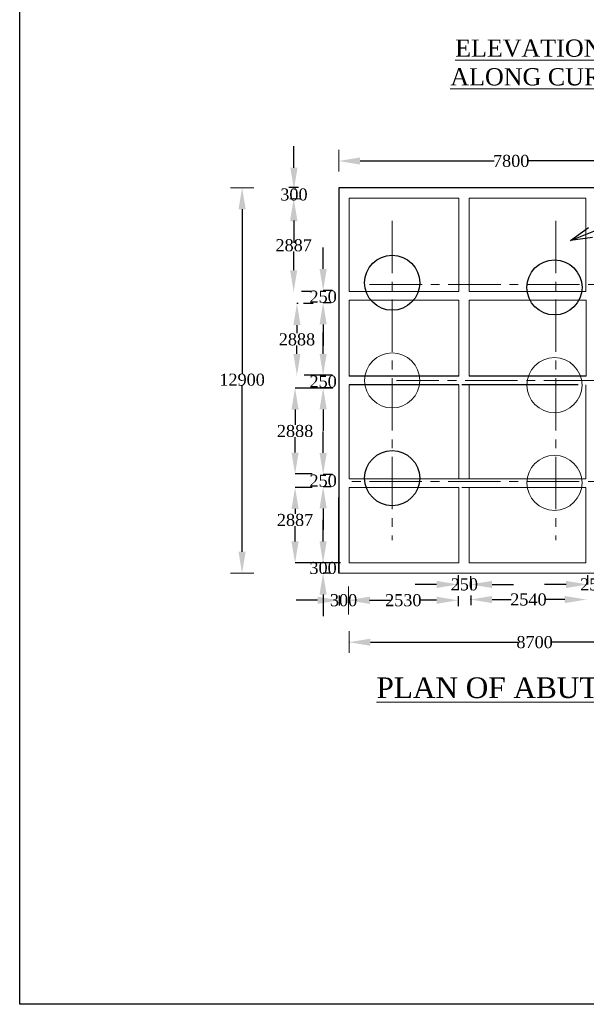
# Model space of a CAD drawing. Header units: millimetres. Extents: x 103078 to 25259364, y -3207472 to 3138455.
# Tile 1 of 11: x 8688212 to 8712901, y -230811 to -187901. Entities that reach past the tile are written whole.
import ezdxf

# ---------------------------------------------------------------- set-up
doc = ezdxf.new("R2010")
doc.units = ezdxf.units.MM
doc.header["$LTSCALE"] = 60
doc.header["$MEASUREMENT"] = 0
doc.linetypes.add('CENTER2', pattern=[28.575000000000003, 19.05, -3.175, 3.175, -3.175])
doc.styles.get("Standard").update_dxf_attribs({"font": 'txt.shx', "height": 350})
doc.styles.add('style1', font='txt.shx', dxfattribs={"height": 300})
doc.dimstyles.get("Standard").update_dxf_attribs({"dimtxt": 400, "dimasz": 215, "dimexe": 0.18, "dimexo": 0.0625, "dimgap": 0.09, "dimtad": 0, "dimtih": 1, "dimtoh": 1, "dimdec": 0, "dimzin": 4, "dimdsep": 46, "dimtxsty": 'Standard', "dimblk": 'OPEN90', "dimcen": 0, "dimadec": 0, "dimazin": 1, "dimtfac": 1, "dimtdec": 0, "dimtix": 1, "dimtofl": 0, "dimtmove": 0, "dimatfit": 3, "dimldrblk": 'OPEN30', "dimfxl": 1, "dimtolj": 1, "dimtzin": 0, "dimarcsym": 0})

# ---------------------------------------------------------------- blocks, each defined once
blk = doc.blocks.new('*D642')
at = {"color": 0, "linetype": 'Continuous', "lineweight": -2, "transparency": 16777216}
for p, q in [((8697902.612015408, -195223.6624196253), (8697902.494515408, -195223.6624196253)), ((8697902.674515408, -196158.6624196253), (8697902.674515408, -203324.891939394)), ((8697902.674515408, -211088.6624196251), (8697902.674515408, -203860.6703532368)), ((8697902.612015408, -212023.6624196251), (8697902.494515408, -212023.6624196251))]:
    blk.add_line(p, q, dxfattribs=at)
for points in [[(8697746.841182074, -196158.6624196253), (8698058.507848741, -196158.6624196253), (8697902.674515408, -195223.6624196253)], [(8697746.841182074, -211088.6624196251), (8698058.507848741, -211088.6624196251), (8697902.674515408, -212023.6624196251)]]:
    blk.add_solid(points, dxfattribs=at)
at = {"layer": 'Defpoints', "color": 0, "linetype": 'Continuous', "lineweight": -2, "transparency": 16777216}
for p in [(8697902.674515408, -195223.6624196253), (8697902.674515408, -212023.6624196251), (8697902.674515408, -212023.6624196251)]:
    blk.add_point(p, dxfattribs=at)
at = {"color": 0, "linetype": 'Continuous', "lineweight": 9, "transparency": 16777216, "insert": (8697902.674515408, -203592.781146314), "char_height": 350, "attachment_point": 5}
blk.add_mtext('\\A1;{\\fTimes New Roman|b0|i0|c0|p18;\\H1.5x;12900}', dxfattribs=at)
blk = doc.blocks.new('*D643')
at = {"color": 0, "linetype": 'Continuous', "lineweight": -2, "transparency": 16777216}
for p, q in [((8702561.028418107, -215021.5048025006), (8702561.028418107, -215031.8609697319)), ((8703496.028418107, -215031.6809697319), (8709910.938418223, -215031.6809697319)), ((8718715.527751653, -215031.6809697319), (8711386.947545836, -215031.6809697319)), ((8719650.527751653, -215021.5048025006), (8719650.527751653, -215031.8609697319))]:
    blk.add_line(p, q, dxfattribs=at)
for points in [[(8703496.028418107, -214875.8476363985), (8703496.028418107, -215187.5143030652), (8702561.028418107, -215031.6809697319)], [(8718715.527751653, -214875.8476363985), (8718715.527751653, -215187.5143030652), (8719650.527751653, -215031.6809697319)]]:
    blk.add_solid(points, dxfattribs=at)
at = {"layer": 'Defpoints', "color": 0, "linetype": 'Continuous', "lineweight": -2, "transparency": 16777216}
for p in [(8702561.028418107, -215021.4423025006), (8719650.527751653, -215021.4423025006), (8719650.527751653, -215031.6809697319)]:
    blk.add_point(p, dxfattribs=at)
at = {"color": 0, "linetype": 'Continuous', "lineweight": 9, "transparency": 16777216, "insert": (8710648.94298203, -215031.6809697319), "char_height": 350, "attachment_point": 5}
blk.add_mtext('\\A1;{\\fTimes New Roman|b0|i0|c0|p18;\\H1.5x;8700}', dxfattribs=at)
blk = doc.blocks.new('*D666')
at = {"color": 0, "linetype": 'Continuous', "lineweight": -2, "transparency": 16777216}
for p, q in [((8702543.099140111, -213187.3040986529), (8702543.099140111, -213203.5959739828)), ((8703478.099140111, -213203.4159739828), (8704174.13025274, -213203.4159739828)), ((8706376.451675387, -213203.4159739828), (8705680.42056276, -213203.4159739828)), ((8707311.451675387, -213203.4784738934), (8707311.451675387, -213203.5959739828))]:
    blk.add_line(p, q, dxfattribs=at)
for points in [[(8703478.099140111, -213047.5826406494), (8703478.099140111, -213359.2493073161), (8702543.099140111, -213203.4159739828)], [(8706376.451675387, -213047.5826406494), (8706376.451675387, -213359.2493073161), (8707311.451675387, -213203.4159739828)]]:
    blk.add_solid(points, dxfattribs=at)
at = {"layer": 'Defpoints', "color": 0, "linetype": 'Continuous', "lineweight": -2, "transparency": 16777216}
for p in [(8702543.099140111, -213187.2415986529), (8702543.099140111, -213203.4159739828), (8707311.451675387, -213203.4159738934)]:
    blk.add_point(p, dxfattribs=at)
at = {"color": 0, "linetype": 'Continuous', "lineweight": 9, "transparency": 16777216, "insert": (8704927.27540775, -213203.4159739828), "char_height": 350, "attachment_point": 5}
blk.add_mtext('\\A1;{\\fTimes New Roman|b0|i0|c0|p18;\\H1.5x;2530}', dxfattribs=at)
blk = doc.blocks.new('*D667')
at = {"color": 0, "linetype": 'Continuous', "lineweight": -2, "transparency": 16777216}
for p, q in [((8707861.097285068, -213155.778539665), (8707861.097285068, -213172.0704148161)), ((8708796.097285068, -213171.8904148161), (8709626.502928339, -213171.8904148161)), ((8711963.198881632, -213171.8904148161), (8711132.79323836, -213171.8904148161)), ((8712898.198881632, -213171.9529147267), (8712898.198881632, -213172.0704148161))]:
    blk.add_line(p, q, dxfattribs=at)
for points in [[(8708796.097285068, -213016.0570814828), (8708796.097285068, -213327.7237481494), (8707861.097285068, -213171.8904148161)], [(8711963.198881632, -213016.0570814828), (8711963.198881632, -213327.7237481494), (8712898.198881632, -213171.8904148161)]]:
    blk.add_solid(points, dxfattribs=at)
at = {"layer": 'Defpoints', "color": 0, "linetype": 'Continuous', "lineweight": -2, "transparency": 16777216}
for p in [(8707861.097285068, -213155.716039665), (8707861.097285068, -213171.8904148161), (8712898.198881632, -213171.8904147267)]:
    blk.add_point(p, dxfattribs=at)
at = {"color": 0, "linetype": 'Continuous', "lineweight": 9, "transparency": 16777216, "insert": (8710379.64808335, -213171.8904148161), "char_height": 350, "attachment_point": 5}
blk.add_mtext('\\A1;{\\fTimes New Roman|b0|i0|c0|p18;\\H1.5x;2540}', dxfattribs=at)
blk = doc.blocks.new('*D669')
at = {"color": 0, "linetype": 'Continuous', "lineweight": -2, "transparency": 16777216}
for p, q in [((8701192.004048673, -213203.4159739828), (8700257.004048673, -213203.4159739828)), ((8702127.004048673, -213125.5618073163), (8702127.004048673, -213203.5959739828)), ((8702522.407585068, -213203.4784738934), (8702522.407585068, -213203.5959739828)), ((8703457.407585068, -213203.4159739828), (8704392.407585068, -213203.4159739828))]:
    blk.add_line(p, q, dxfattribs=at)
for points in [[(8701192.004048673, -213047.5826406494), (8701192.004048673, -213359.2493073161), (8702127.004048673, -213203.4159739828)], [(8703457.407585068, -213047.5826406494), (8703457.407585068, -213359.2493073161), (8702522.407585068, -213203.4159739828)]]:
    blk.add_solid(points, dxfattribs=at)
at = {"layer": 'Defpoints', "color": 0, "linetype": 'Continuous', "lineweight": -2, "transparency": 16777216}
for p in [(8702127.004048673, -213125.4993073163), (8702127.004048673, -213203.4159739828), (8702522.407585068, -213203.4159738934)]:
    blk.add_point(p, dxfattribs=at)
at = {"color": 0, "linetype": 'Continuous', "lineweight": 9, "transparency": 16777216, "insert": (8702324.70581687, -213203.4159739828), "char_height": 350, "attachment_point": 5}
blk.add_mtext('\\A1;{\\fTimes New Roman|b0|i0|c0|p18;\\H1.5x;300}', dxfattribs=at)
blk = doc.blocks.new('*D670')
at = {"color": 0, "linetype": 'Continuous', "lineweight": -2, "transparency": 16777216}
for p, q in [((8707311.451675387, -212109.7110973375), (8707311.451675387, -212513.6686635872)), ((8707861.097285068, -212159.5240801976), (8707861.097285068, -212513.6686635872)), ((8706376.451675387, -212513.4886635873), (8705441.451675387, -212513.4886635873)), ((8708796.097285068, -212513.4886635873), (8709731.097285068, -212513.4886635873))]:
    blk.add_line(p, q, dxfattribs=at)
for points in [[(8706376.451675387, -212357.6553302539), (8706376.451675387, -212669.3219969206), (8707311.451675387, -212513.4886635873)], [(8708796.097285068, -212357.6553302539), (8708796.097285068, -212669.3219969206), (8707861.097285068, -212513.4886635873)]]:
    blk.add_solid(points, dxfattribs=at)
at = {"layer": 'Defpoints', "color": 0, "linetype": 'Continuous', "lineweight": -2, "transparency": 16777216}
for p in [(8707311.451675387, -212109.6485973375), (8707861.097285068, -212159.4615801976), (8707311.451675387, -212513.4886635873)]:
    blk.add_point(p, dxfattribs=at)
at = {"color": 0, "linetype": 'Continuous', "lineweight": 9, "transparency": 16777216, "insert": (8707586.274480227, -212513.4886635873), "char_height": 350, "attachment_point": 5}
blk.add_mtext('\\A1;{\\fTimes New Roman|b0|i0|c0|p18;\\H1.5x;250}', dxfattribs=at)
blk = doc.blocks.new('*D671')
at = {"color": 0, "linetype": 'Continuous', "lineweight": -2, "transparency": 16777216}
for p, q in [((8712952.926777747, -212109.7110973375), (8712952.926777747, -212513.6686635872)), ((8713502.572387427, -212159.5240801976), (8713502.572387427, -212513.6686635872)), ((8712017.926777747, -212513.4886635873), (8711082.926777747, -212513.4886635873)), ((8714437.572387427, -212513.4886635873), (8715372.572387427, -212513.4886635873))]:
    blk.add_line(p, q, dxfattribs=at)
for points in [[(8712017.926777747, -212357.6553302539), (8712017.926777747, -212669.3219969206), (8712952.926777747, -212513.4886635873)], [(8714437.572387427, -212357.6553302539), (8714437.572387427, -212669.3219969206), (8713502.572387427, -212513.4886635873)]]:
    blk.add_solid(points, dxfattribs=at)
at = {"layer": 'Defpoints', "color": 0, "linetype": 'Continuous', "lineweight": -2, "transparency": 16777216}
for p in [(8712952.926777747, -212109.6485973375), (8713502.572387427, -212159.4615801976), (8712952.926777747, -212513.4886635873)]:
    blk.add_point(p, dxfattribs=at)
at = {"color": 0, "linetype": 'Continuous', "lineweight": 9, "transparency": 16777216, "insert": (8713227.749582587, -212513.4886635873), "char_height": 350, "attachment_point": 5}
blk.add_mtext('\\A1;{\\fTimes New Roman|b0|i0|c0|p18;\\H1.5x;250}', dxfattribs=at)
blk = doc.blocks.new('*D673')
at = {"color": 0, "linetype": 'Continuous', "lineweight": -2, "transparency": 16777216}
for p, q in [((8702111.028418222, -194048.3443891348), (8702111.028418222, -194058.7005563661)), ((8703046.028418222, -194058.5205563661), (8708880.275306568, -194058.5205563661)), ((8717579.383794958, -194058.5205563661), (8710374.453143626, -194058.5205563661)), ((8718514.383794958, -194058.4580563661), (8718514.383794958, -194058.3405563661))]:
    blk.add_line(p, q, dxfattribs=at)
for points in [[(8703046.028418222, -193902.6872230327), (8703046.028418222, -194214.3538896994), (8702111.028418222, -194058.5205563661)], [(8717579.383794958, -193902.6872230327), (8717579.383794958, -194214.3538896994), (8718514.383794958, -194058.5205563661)]]:
    blk.add_solid(points, dxfattribs=at)
at = {"layer": 'Defpoints', "color": 0, "linetype": 'Continuous', "lineweight": -2, "transparency": 16777216}
for p in [(8702111.028418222, -194048.2818891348), (8718514.383794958, -194058.5205563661), (8718514.383794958, -194058.5205563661)]:
    blk.add_point(p, dxfattribs=at)
at = {"color": 0, "linetype": 'Continuous', "lineweight": 9, "transparency": 16777216, "insert": (8709627.364225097, -194058.5205563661), "char_height": 350, "attachment_point": 5}
blk.add_mtext('\\A1;{\\fTimes New Roman|b0|i0|c0|p18;\\H1.5x;7800}', dxfattribs=at)
blk = doc.blocks.new('*D681')
at = {"color": 0, "linetype": 'Continuous', "lineweight": -2, "transparency": 16777216}
for p, q in [((8700166.064036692, -195711.8539746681), (8700149.772161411, -195711.8539746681)), ((8700149.95216141, -196646.8539746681), (8700149.95216141, -197464.8689902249)), ((8700149.95216141, -198818.6624196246), (8700149.95216141, -198000.6474040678)), ((8700149.889661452, -199753.6624196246), (8700149.772161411, -199753.6624196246))]:
    blk.add_line(p, q, dxfattribs=at)
for points in [[(8699994.118828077, -196646.8539746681), (8700305.785494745, -196646.8539746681), (8700149.95216141, -195711.8539746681)], [(8699994.118828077, -198818.6624196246), (8700305.785494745, -198818.6624196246), (8700149.95216141, -199753.6624196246)]]:
    blk.add_solid(points, dxfattribs=at)
at = {"layer": 'Defpoints', "color": 0, "linetype": 'Continuous', "lineweight": -2, "transparency": 16777216}
for p in [(8700149.95216141, -195711.8539746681), (8700166.126536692, -195711.8539746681), (8700149.952161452, -199753.6624196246)]:
    blk.add_point(p, dxfattribs=at)
at = {"color": 0, "linetype": 'Continuous', "lineweight": 9, "transparency": 16777216, "insert": (8700149.95216141, -197732.758197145), "char_height": 350, "attachment_point": 5}
blk.add_mtext('\\A1;{\\fTimes New Roman|b0|i0|c0|p18;\\H1.5x;2887}', dxfattribs=at)
blk = doc.blocks.new('*D682')
at = {"color": 0, "linetype": 'Continuous', "lineweight": -2, "transparency": 16777216}
for p, q in [((8700346.708925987, -200274.240291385), (8700292.547479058, -200274.240291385)), ((8700292.727479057, -201209.240291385), (8700292.727479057, -201569.507692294)), ((8700292.727479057, -202464.0394479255), (8700292.727479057, -202103.7720470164)), ((8700292.66497908, -203399.0394479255), (8700292.547479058, -203399.0394479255))]:
    blk.add_line(p, q, dxfattribs=at)
for points in [[(8700136.894145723, -201209.240291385), (8700448.560812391, -201209.240291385), (8700292.727479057, -200274.240291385)], [(8700136.894145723, -202464.0394479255), (8700448.560812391, -202464.0394479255), (8700292.727479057, -203399.0394479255)]]:
    blk.add_solid(points, dxfattribs=at)
at = {"layer": 'Defpoints', "color": 0, "linetype": 'Continuous', "lineweight": -2, "transparency": 16777216}
for p in [(8700292.727479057, -200274.240291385), (8700346.771425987, -200274.240291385), (8700292.72747908, -203399.0394479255)]:
    blk.add_point(p, dxfattribs=at)
at = {"color": 0, "linetype": 'Continuous', "lineweight": 9, "transparency": 16777216, "insert": (8700292.727479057, -201836.6398696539), "char_height": 350, "attachment_point": 5}
blk.add_mtext('\\A1;{\\fTimes New Roman|b0|i0|c0|p18;\\H1.5x;2888}', dxfattribs=at)
blk = doc.blocks.new('*D683')
at = {"color": 0, "linetype": 'Continuous', "lineweight": -2, "transparency": 16777216}
for p, q in [((8700836.224462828, -208286.8187369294), (8700210.772985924, -208286.8187369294)), ((8700210.952985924, -209221.8187369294), (8700210.952985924, -209438.0532127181)), ((8700210.952985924, -210640.9424196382), (8700210.952985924, -209973.831626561)), ((8702185.201450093, -211575.9424196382), (8700210.772985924, -211575.9424196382))]:
    blk.add_line(p, q, dxfattribs=at)
for points in [[(8700055.11965259, -209221.8187369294), (8700366.786319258, -209221.8187369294), (8700210.952985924, -208286.8187369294)], [(8700055.11965259, -210640.9424196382), (8700366.786319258, -210640.9424196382), (8700210.952985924, -211575.9424196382)]]:
    blk.add_solid(points, dxfattribs=at)
at = {"layer": 'Defpoints', "color": 0, "linetype": 'Continuous', "lineweight": -2, "transparency": 16777216}
for p in [(8700210.952985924, -208286.8187369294), (8700836.286962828, -208286.8187369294), (8702185.263950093, -211575.9424196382)]:
    blk.add_point(p, dxfattribs=at)
at = {"color": 0, "linetype": 'Continuous', "lineweight": 9, "transparency": 16777216, "insert": (8700210.952985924, -209705.9424196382), "char_height": 350, "attachment_point": 5}
blk.add_mtext('\\A1;{\\fTimes New Roman|b0|i0|c0|p18;\\H1.5x;2887}', dxfattribs=at)
blk = doc.blocks.new('*D684')
at = {"color": 0, "linetype": 'Continuous', "lineweight": -2, "transparency": 16777216}
for p, q in [((8700162.219547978, -194353.8740276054), (8700162.219547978, -193418.8740276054)), ((8700240.073714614, -195288.8740276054), (8700162.039547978, -195288.8740276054)), ((8700162.157048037, -195756.3740276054), (8700162.039547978, -195756.3740276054)), ((8700162.219547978, -196691.3740276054), (8700162.219547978, -197626.3740276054))]:
    blk.add_line(p, q, dxfattribs=at)
for points in [[(8700006.386214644, -194353.8740276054), (8700318.052881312, -194353.8740276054), (8700162.219547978, -195288.8740276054)], [(8700006.386214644, -196691.3740276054), (8700318.052881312, -196691.3740276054), (8700162.219547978, -195756.3740276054)]]:
    blk.add_solid(points, dxfattribs=at)
at = {"layer": 'Defpoints', "color": 0, "linetype": 'Continuous', "lineweight": -2, "transparency": 16777216}
for p in [(8700162.219547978, -195288.8740276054), (8700240.136214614, -195288.8740276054), (8700162.219548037, -195756.3740276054)]:
    blk.add_point(p, dxfattribs=at)
at = {"color": 0, "linetype": 'Continuous', "lineweight": 9, "transparency": 16777216, "insert": (8700162.219547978, -195522.624027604), "char_height": 350, "attachment_point": 5}
blk.add_mtext('\\A1;{\\fTimes New Roman|b0|i0|c0|p18;\\H1.5x;300}', dxfattribs=at)
blk = doc.blocks.new('*D685')
at = {"color": 0, "linetype": 'Continuous', "lineweight": -2, "transparency": 16777216}
for p, q in [((8701434.07055978, -198761.4820811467), (8701434.07055978, -197826.4820811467)), ((8701837.84812603, -199696.4820811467), (8701433.89055978, -199696.4820811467)), ((8701788.035143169, -200246.1276908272), (8701433.89055978, -200246.1276908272)), ((8701434.07055978, -201181.1276908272), (8701434.07055978, -202116.1276908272))]:
    blk.add_line(p, q, dxfattribs=at)
for points in [[(8701278.237226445, -198761.4820811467), (8701589.903893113, -198761.4820811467), (8701434.07055978, -199696.4820811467)], [(8701278.237226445, -201181.1276908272), (8701589.903893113, -201181.1276908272), (8701434.07055978, -200246.1276908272)]]:
    blk.add_solid(points, dxfattribs=at)
at = {"layer": 'Defpoints', "color": 0, "linetype": 'Continuous', "lineweight": -2, "transparency": 16777216}
for p in [(8701434.07055978, -199696.4820811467), (8701837.91062603, -199696.4820811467), (8701788.097643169, -200246.1276908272)]:
    blk.add_point(p, dxfattribs=at)
at = {"color": 0, "linetype": 'Continuous', "lineweight": 9, "transparency": 16777216, "insert": (8701434.07055978, -199971.3048859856), "char_height": 350, "attachment_point": 5}
blk.add_mtext('\\A1;{\\fTimes New Roman|b0|i0|c0|p18;\\H1.5x;250}', dxfattribs=at)
blk = doc.blocks.new('*D686')
at = {"color": 0, "linetype": 'Continuous', "lineweight": -2, "transparency": 16777216}
for p, q in [((8701434.07055978, -206780.6180736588), (8701434.07055978, -205845.6180736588)), ((8701837.84812603, -207715.6180736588), (8701433.89055978, -207715.6180736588)), ((8701788.035143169, -208265.2636833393), (8701433.89055978, -208265.2636833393)), ((8701434.07055978, -209200.2636833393), (8701434.07055978, -210135.2636833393))]:
    blk.add_line(p, q, dxfattribs=at)
for points in [[(8701278.237226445, -206780.6180736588), (8701589.903893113, -206780.6180736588), (8701434.07055978, -207715.6180736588)], [(8701278.237226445, -209200.2636833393), (8701589.903893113, -209200.2636833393), (8701434.07055978, -208265.2636833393)]]:
    blk.add_solid(points, dxfattribs=at)
at = {"layer": 'Defpoints', "color": 0, "linetype": 'Continuous', "lineweight": -2, "transparency": 16777216}
for p in [(8701434.07055978, -207715.6180736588), (8701837.91062603, -207715.6180736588), (8701788.097643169, -208265.2636833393)]:
    blk.add_point(p, dxfattribs=at)
at = {"color": 0, "linetype": 'Continuous', "lineweight": 9, "transparency": 16777216, "insert": (8701434.07055978, -207990.4408784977), "char_height": 350, "attachment_point": 5}
blk.add_mtext('\\A1;{\\fTimes New Roman|b0|i0|c0|p18;\\H1.5x;250}', dxfattribs=at)
blk = doc.blocks.new('*D687')
at = {"color": 0, "linetype": 'Continuous', "lineweight": -2, "transparency": 16777216}
for p, q in [((8701431.065063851, -210638.6624196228), (8701431.065063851, -209703.6624196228)), ((8701834.842630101, -211573.6624196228), (8701430.885063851, -211573.6624196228)), ((8701767.369826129, -212023.6624196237), (8701430.885063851, -212023.6624196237)), ((8701431.065063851, -212958.6624196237), (8701431.065063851, -213893.6624196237))]:
    blk.add_line(p, q, dxfattribs=at)
for points in [[(8701275.231730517, -210638.6624196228), (8701586.898397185, -210638.6624196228), (8701431.065063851, -211573.6624196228)], [(8701275.231730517, -212958.6624196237), (8701586.898397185, -212958.6624196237), (8701431.065063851, -212023.6624196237)]]:
    blk.add_solid(points, dxfattribs=at)
at = {"layer": 'Defpoints', "color": 0, "linetype": 'Continuous', "lineweight": -2, "transparency": 16777216}
for p in [(8701431.065063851, -211573.6624196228), (8701834.905130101, -211573.6624196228), (8701767.432326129, -212023.6624196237)]:
    blk.add_point(p, dxfattribs=at)
at = {"color": 0, "linetype": 'Continuous', "lineweight": 9, "transparency": 16777216, "insert": (8701431.065063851, -211798.6624196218), "char_height": 350, "attachment_point": 5}
blk.add_mtext('\\A1;{\\fTimes New Roman|b0|i0|c0|p18;\\H1.5x;300}', dxfattribs=at)
blk = doc.blocks.new('*D688')
at = {"color": 0, "linetype": 'Continuous', "lineweight": -2, "transparency": 16777216}
for p, q in [((8701434.07055978, -202464.0394479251), (8701434.07055978, -201529.0394479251)), ((8701837.84812603, -203399.0394479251), (8701433.89055978, -203399.0394479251)), ((8701788.035143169, -203948.6850576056), (8701433.89055978, -203948.6850576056)), ((8701434.07055978, -204883.6850576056), (8701434.07055978, -205818.6850576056))]:
    blk.add_line(p, q, dxfattribs=at)
for points in [[(8701278.237226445, -202464.0394479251), (8701589.903893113, -202464.0394479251), (8701434.07055978, -203399.0394479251)], [(8701278.237226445, -204883.6850576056), (8701589.903893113, -204883.6850576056), (8701434.07055978, -203948.6850576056)]]:
    blk.add_solid(points, dxfattribs=at)
at = {"layer": 'Defpoints', "color": 0, "linetype": 'Continuous', "lineweight": -2, "transparency": 16777216}
for p in [(8701434.07055978, -203399.0394479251), (8701837.91062603, -203399.0394479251), (8701788.097643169, -203948.6850576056)]:
    blk.add_point(p, dxfattribs=at)
at = {"color": 0, "linetype": 'Continuous', "lineweight": 9, "transparency": 16777216, "insert": (8701434.07055978, -203673.8622527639), "char_height": 350, "attachment_point": 5}
blk.add_mtext('\\A1;{\\fTimes New Roman|b0|i0|c0|p18;\\H1.5x;250}', dxfattribs=at)
blk = doc.blocks.new('*D689')
at = {"color": 0, "linetype": 'Continuous', "lineweight": -2, "transparency": 16777216}
for p, q in [((8701850.504552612, -203955.3721007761), (8700210.772985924, -203955.3721007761)), ((8700210.952985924, -204890.3721007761), (8700210.952985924, -205561.1508430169)), ((8700210.952985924, -206763.2830203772), (8700210.952985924, -206095.4151977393)), ((8700836.927796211, -207698.2830203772), (8700210.772985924, -207698.2830203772))]:
    blk.add_line(p, q, dxfattribs=at)
for points in [[(8700055.11965259, -204890.3721007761), (8700366.786319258, -204890.3721007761), (8700210.952985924, -203955.3721007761)], [(8700055.11965259, -206763.2830203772), (8700366.786319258, -206763.2830203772), (8700210.952985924, -207698.2830203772)]]:
    blk.add_solid(points, dxfattribs=at)
at = {"layer": 'Defpoints', "color": 0, "linetype": 'Continuous', "lineweight": -2, "transparency": 16777216}
for p in [(8700210.952985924, -203955.3721007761), (8701850.567052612, -203955.3721007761), (8700836.990296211, -207698.2830203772)]:
    blk.add_point(p, dxfattribs=at)
at = {"color": 0, "linetype": 'Continuous', "lineweight": 9, "transparency": 16777216, "insert": (8700210.952985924, -205828.2830203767), "char_height": 350, "attachment_point": 5}
blk.add_mtext('\\A1;{\\fTimes New Roman|b0|i0|c0|p18;\\H1.5x;2888}', dxfattribs=at)

msp = doc.modelspace()

# ---------------------------------------------------------------- linework, layer by layer
at = {"linetype": 'Continuous', "lineweight": 9}
for p, q in [((8702111.028418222, -194518.281889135), (8702111.028418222, -193578.281889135)), ((8697394.244515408, -195223.6624196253), (8698410.744515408, -195223.6624196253)), ((8719761.028418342, -195223.6624196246), (8702561.028418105, -195223.6624196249)), ((8700444.181536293, -195711.8539746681), (8699985.769449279, -195711.8539746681)), ((8702561.028418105, -195673.6624196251), (8702561.028418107, -199753.6624196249)), ((8707350.909605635, -195673.6624196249), (8702561.028418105, -195673.6624196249)), ((8707350.909605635, -195673.6624196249), (8707350.909605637, -199753.6624196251)), ((8712880.909605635, -195673.6624196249), (8707800.909605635, -195673.6624196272)), ((8707800.909605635, -195673.6624196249), (8707800.909605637, -199753.6624196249)), ((8712880.909605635, -195673.6624196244), (8712880.909605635, -199753.6624196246)), ((8707350.909605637, -199753.6624196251), (8702561.028418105, -199753.6624196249)), ((8712880.909605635, -199753.6624196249), (8707800.909605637, -199753.6624196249)), ((8702561.028418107, -200128.6624196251), (8702561.028418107, -203436.6624196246)), ((8707350.909605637, -200128.6624196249), (8702561.028418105, -200128.6624196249)), ((8707350.909605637, -200128.6624196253), (8707350.909605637, -203436.6624196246)), ((8712891.302488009, -200128.6624196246), (8707800.909605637, -200128.6624196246)), ((8707800.909605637, -200128.6624196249), (8707800.909605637, -203436.6624196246)), ((8712891.302488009, -200128.6624196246), (8712891.30248801, -203436.6624196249)), ((8702561.028418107, -203810.6624196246), (8702561.028418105, -207909.5387369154)), ((8707350.909605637, -203810.6624196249), (8707350.909605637, -207909.5387369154)), ((8707800.909605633, -203810.6624196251), (8707800.909605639, -207909.5387369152)), ((8712880.909605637, -203810.6624196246), (8712880.909605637, -207909.538736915)), ((8712880.909605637, -207909.538736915), (8702561.028418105, -207909.5387369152)), ((8702561.028418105, -208284.5387369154), (8702561.028418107, -211573.6624196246)), ((8707350.909605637, -208284.5387369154), (8702561.028418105, -208284.5387369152)), ((8707350.909605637, -208284.5387369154), (8707350.909605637, -211573.6624196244)), ((8712880.909605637, -208284.5387369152), (8707471.249838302, -208284.5387369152)), ((8707800.909605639, -208284.5387369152), (8707800.909605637, -211573.6624196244)), ((8712880.909605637, -208284.538736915), (8712880.909605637, -211573.6624196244)), ((8702561.028418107, -211573.6624196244), (8707350.909605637, -211573.6624196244)), ((8707800.909605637, -211573.6624196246), (8712880.909605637, -211573.6624196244)), ((8697394.244515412, -212023.6624196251), (8698410.744515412, -212023.6624196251)), ((8702111.028418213, -212023.6624196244), (8709561.028418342, -212023.6624196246)), ((8702561.028418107, -212023.6624196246), (8719761.028418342, -212023.6624196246)), ((8702543.099140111, -212607.9640312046), (8702543.099140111, -213816.1225844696)), ((8702561.028418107, -215491.4423025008), (8702561.028418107, -214551.4423025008)), ((8701924.268162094, -230811.3262278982, 13102.39950351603), (8880099.601570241, -230811.3262278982, 13102.39950351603))]:
    msp.add_line(p, q, dxfattribs=at)
at = {"lineweight": -2, "ltscale": 11000}
for p, q in [((8700363.449482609, -195221.4333477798), (8699938.50938672, -195221.4333477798)), ((8719511.028418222, -195223.6624196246), (8702111.028418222, -195223.6624196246)), ((8702111.028418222, -195223.6624196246), (8702111.028418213, -212023.6624196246)), ((8702111.028418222, -195223.6624196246), (8702111.028418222, -198523.6624196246)), ((8702111.028418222, -195223.6624196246), (8702111.028418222, -197723.6624196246)), ((8700918.563725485, -199753.6624196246), (8700493.623629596, -199753.6624196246)), ((8701004.313231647, -200274.240291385), (8700579.373135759, -200274.240291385)), ((8701434.070559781, -203399.0394479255), (8700603.303700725, -203399.0394479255)), ((8707350.909605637, -203436.6624196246), (8702561.028418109, -203436.6624196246)), ((8707350.909605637, -203810.6624196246), (8702561.028418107, -203810.6624196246)), ((8712551.2498383, -203810.6624196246), (8707471.2498383, -203810.6624196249)), ((8712891.30248801, -203436.6624196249), (8707800.909605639, -203436.6624196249)), ((8700950.26928474, -207698.2830203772), (8700525.329188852, -207698.2830203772)), ((8700950.44928474, -208286.8187369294), (8700525.509188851, -208286.8187369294)), ((8702111.028418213, -212023.6624196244), (8702111.028418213, -208723.6624196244)), ((8702111.028418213, -212023.6624196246), (8702111.028418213, -209523.6624196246)), ((8707317.564386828, -212338.8881874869), (8707317.564386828, -212763.8282833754)), ((8707889.154265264, -212335.230809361), (8707889.154265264, -212760.1709052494)), ((8702127.004048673, -213000.9757065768), (8702127.004048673, -213425.9158024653)), ((8707317.564386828, -213028.9954978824), (8707317.564386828, -213453.9355937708)), ((8707864.929996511, -212998.0299387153), (8707864.929996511, -213422.9700346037))]:
    msp.add_line(p, q, dxfattribs=at)
at = {"linetype": 'CENTER2', "lineweight": 9, "ltscale": 2}
for p, q in [((8704441.90527304, -196664.5599821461), (8704441.90527304, -210582.7648571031)), ((8711575.905478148, -196664.5599821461), (8711575.905478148, -210582.7648571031)), ((8719459.708603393, -199441.9046585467), (8703243.22508787, -199441.9046585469)), ((8720195.231430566, -203623.6624196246), (8704630.353966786, -203623.6624196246)), ((8719452.597132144, -208023.6624196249), (8702556.312321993, -208023.6624196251))]:
    msp.add_line(p, q, dxfattribs=at)
at = {"lineweight": -2, "ltscale": 11000, "elevation": 13102.39950351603}
msp.add_lwpolyline([(8880099.601570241, -230811.3262278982), (8688211.99400676, -230811.3262278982), (8688211.99400676, -92780.97924506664), (8880099.601570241, -92780.97924506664)], close=True, dxfattribs=at)
at = {"lineweight": -2, "ltscale": 11000}
for centre in [(8704441.90527304, -199365.6624196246), (8711514.139687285, -199569.4801225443), (8704441.90527304, -207881.6624196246)]:
    msp.add_circle(centre, 1201.10243747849, dxfattribs=at)
at = {"linetype": 'Continuous', "lineweight": 9}
for centre in [(8704441.90527304, -203623.6624196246), (8711514.139687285, -203827.4801225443), (8711514.139687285, -208085.4801225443)]:
    msp.add_circle(centre, 1200, dxfattribs=at)

# ---------------------------------------------------------------- texts
at = {"linetype": 'Continuous', "lineweight": 9, "insert": (8706976.48092881, -188764.4857214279), "char_height": 480, "width": 22678.69839458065, "attachment_point": 1, "style": 'style1'}
msp.add_mtext('{\\fTimes New Roman|b0|i0|c0|p18;\\H1.1574x;\\L \\H1.35001x;ELEVATION OF ABUTMENT  \\PALONG CURRENT DIRECTION  }', dxfattribs=at)
at = {"linetype": 'Continuous', "lineweight": 9, "insert": (8703758.805893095, -216563.7562506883), "char_height": 780, "width": 19383.7852587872, "attachment_point": 1}
msp.add_mtext('{\\fTimes New Roman|b0|i0|c0|p18;\\H1.15385x;\\LPLAN OF ABUTMENT\\Fitalicc|c0;\\H1.00308x; \\H0.864x; }', dxfattribs=at)

# ---------------------------------------------------------------- dimensions: what is measured, and where the dimension line sits
at = {"linetype": 'Continuous', "lineweight": 9}
for base, p1, p2, text, picture, middle in [((8700162.219547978, -195288.8740276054), (8700162.219548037, -195756.3740276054), (8700240.136214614, -195288.8740276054), '{\\fTimes New Roman|b0|i0|c0|p18;\\H1.5x;300}', '*D684', (8700162.219547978, -195522.624027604)), ((8700149.95216141, -195711.8539746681), (8700149.952161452, -199753.6624196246), (8700166.126536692, -195711.8539746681), '{\\fTimes New Roman|b0|i0|c0|p18;\\H1.5x;2887}', '*D681', (8700149.95216141, -197732.758197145)), ((8700292.727479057, -200274.240291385), (8700292.72747908, -203399.0394479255), (8700346.771425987, -200274.240291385), '{\\fTimes New Roman|b0|i0|c0|p18;\\H1.5x;2888}', '*D682', (8700292.727479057, -201836.6398696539))]:
    dim = msp.add_linear_dim(base=base, p1=p1, p2=p2, angle=270, text=text, dimstyle='Standard', override={"dimtxt": 500, "dimasz": 935, "dimfxl": 300}, dxfattribs=at)
    dim.commit()
    dim.dimension.update_dxf_attribs({"geometry": picture, "text_midpoint": middle})
for base, p1, p2, text, picture, middle in [((8718514.383794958, -194058.5205563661), (8702111.028418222, -194048.2818891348), (8718514.383794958, -194058.5205563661), '{\\fTimes New Roman|b0|i0|c0|p18;\\H1.5x;7800}', '*D673', (8709627.364225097, -194058.5205563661)), ((8707311.451675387, -212513.4886635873), (8707861.097285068, -212159.4615801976), (8707311.451675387, -212109.6485973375), '{\\fTimes New Roman|b0|i0|c0|p18;\\H1.5x;250}', '*D670', (8707586.274480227, -212513.4886635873)), ((8712952.926777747, -212513.4886635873), (8713502.572387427, -212159.4615801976), (8712952.926777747, -212109.6485973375), '{\\fTimes New Roman|b0|i0|c0|p18;\\H1.5x;250}', '*D671', (8713227.749582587, -212513.4886635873)), ((8719650.527751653, -215031.6809697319), (8702561.028418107, -215021.4423025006), (8719650.527751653, -215021.4423025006), '{\\fTimes New Roman|b0|i0|c0|p18;\\H1.5x;8700}', '*D643', (8710648.94298203, -215031.6809697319))]:
    dim = msp.add_linear_dim(base=base, p1=p1, p2=p2, text=text, dimstyle='Standard', override={"dimtxt": 500, "dimasz": 935, "dimfxl": 300}, dxfattribs=at)
    dim.commit()
    dim.dimension.update_dxf_attribs({"geometry": picture, "text_midpoint": middle, "dimtype": 160})
for base, p1, p2, text, override, picture, middle in [((8697902.674515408, -212023.6624196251), (8697902.674515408, -195223.6624196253), (8697902.674515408, -212023.6624196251), '{\\fTimes New Roman|b0|i0|c0|p18;\\H1.5x;12900}', {"dimtxt": 400, "dimasz": 935, "dimfxl": 300}, '*D642', (8697902.674515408, -203592.781146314)), ((8701434.07055978, -199696.4820811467), (8701788.097643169, -200246.1276908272), (8701837.91062603, -199696.4820811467), '{\\fTimes New Roman|b0|i0|c0|p18;\\H1.5x;250}', {"dimtxt": 500, "dimasz": 935, "dimfxl": 300}, '*D685', (8701434.07055978, -199971.3048859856)), ((8701434.07055978, -203399.0394479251), (8701788.097643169, -203948.6850576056), (8701837.91062603, -203399.0394479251), '{\\fTimes New Roman|b0|i0|c0|p18;\\H1.5x;250}', {"dimtxt": 500, "dimasz": 935, "dimfxl": 300}, '*D688', (8701434.07055978, -203673.8622527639)), ((8700210.952985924, -203955.3721007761), (8700836.990296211, -207698.2830203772), (8701850.567052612, -203955.3721007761), '{\\fTimes New Roman|b0|i0|c0|p18;\\H1.5x;2888}', {"dimtxt": 500, "dimasz": 935, "dimfxl": 300}, '*D689', (8700210.952985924, -205828.2830203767)), ((8701434.07055978, -207715.6180736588), (8701788.097643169, -208265.2636833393), (8701837.91062603, -207715.6180736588), '{\\fTimes New Roman|b0|i0|c0|p18;\\H1.5x;250}', {"dimtxt": 500, "dimasz": 935, "dimfxl": 300}, '*D686', (8701434.07055978, -207990.4408784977)), ((8700210.952985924, -208286.8187369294), (8702185.263950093, -211575.9424196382), (8700836.286962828, -208286.8187369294), '{\\fTimes New Roman|b0|i0|c0|p18;\\H1.5x;2887}', {"dimtxt": 500, "dimasz": 935, "dimfxl": 300}, '*D683', (8700210.952985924, -209705.9424196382)), ((8701431.065063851, -211573.6624196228), (8701767.432326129, -212023.6624196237), (8701834.905130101, -211573.6624196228), '{\\fTimes New Roman|b0|i0|c0|p18;\\H1.5x;300}', {"dimtxt": 500, "dimasz": 935, "dimfxl": 300}, '*D687', (8701431.065063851, -211798.6624196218))]:
    dim = msp.add_linear_dim(base=base, p1=p1, p2=p2, angle=270, text=text, dimstyle='Standard', override=override, dxfattribs=at)
    dim.commit()
    dim.dimension.update_dxf_attribs({"geometry": picture, "text_midpoint": middle, "dimtype": 160})
for base, p1, p2, text, override, picture, middle in [((8702127.004048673, -213203.4159739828), (8702522.407585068, -213203.4159738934), (8702127.004048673, -213125.4993073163), '{\\fTimes New Roman|b0|i0|c0|p18;\\H1.5x;300}', {"dimtxt": 250, "dimasz": 935, "dimfxl": 300}, '*D669', (8702324.70581687, -213203.4159739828)), ((8702543.099140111, -213203.4159739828), (8707311.451675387, -213203.4159738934), (8702543.099140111, -213187.2415986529), '{\\fTimes New Roman|b0|i0|c0|p18;\\H1.5x;2530}', {"dimtxt": 500, "dimasz": 935, "dimfxl": 300}, '*D666', (8704927.27540775, -213203.4159739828)), ((8707861.097285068, -213171.8904148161), (8712898.198881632, -213171.8904147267), (8707861.097285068, -213155.716039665), '{\\fTimes New Roman|b0|i0|c0|p18;\\H1.5x;2540}', {"dimtxt": 500, "dimasz": 935, "dimfxl": 300}, '*D667', (8710379.64808335, -213171.8904148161))]:
    dim = msp.add_linear_dim(base=base, p1=p1, p2=p2, text=text, dimstyle='Standard', override=override, dxfattribs=at)
    dim.commit()
    dim.dimension.update_dxf_attribs({"geometry": picture, "text_midpoint": middle})

# ---------------------------------------------------------------- leaders
at = {"linetype": 'Continuous', "lineweight": 9, "annotation_type": 0, "has_hookline": 1, "hookline_direction": 0, "text_width": 8352.739726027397}
msp.add_leader([(8712210.291179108, -197520.4159765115), (8719484.942866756, -194630.2171751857), (8720279.163633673, -194343.5277419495), (8720067.206305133, -194913.4267190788), (8722230.225227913, -194342.7440022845)], dimstyle='Standard', override={"dimtxt": 500, "dimasz": 935, "dimfxl": 300}, dxfattribs=at)

doc.saveas('drawing.dxf')
